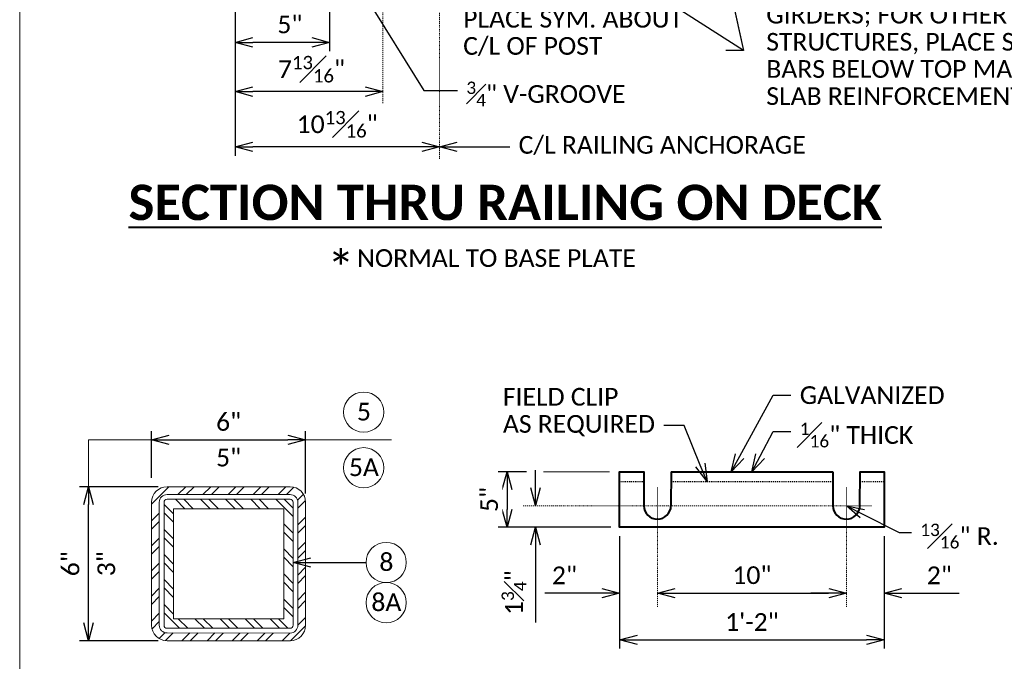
# Model space of a CAD drawing. Extents: x -497 to 946, y 46 to 361.
# Tile 3 of 20: x -65 to 39, y 157 to 225. Entities that reach past the tile are written whole.
import ezdxf
from ezdxf import colors
from ezdxf.entities.mleader import LeaderData, LeaderLine
from ezdxf.enums import TextEntityAlignment as Align
from ezdxf.math import Vec2, Vec3

# ---------------------------------------------------------------- set-up
doc = ezdxf.new("R2010")
doc.units = 0
doc.header["$MEASUREMENT"] = 0
doc.linetypes.add('Wisdot2', pattern=[0.125, 0.0625, -0.0625])
doc.linetypes.add('Wisdot4', pattern=[0.28125, 0.125, -0.0625, 0.03125, -0.0625])
for name, color, linetype, lineweight in [('B_ANNO_DIM', 7, 'Continuous', 18), ('B_ANNO_SYMB', 7, 'Continuous', 18), ('B_ANNO_TEXT', 7, 'Continuous', 18), ('B_ANNO_TEXT_TITLE', 7, 'Continuous', 40), ('B_CNTR', 1, 'Wisdot4', 18), ('B_DETAIL_HIDDEN', 7, 'Wisdot2', 25), ('B_DETAIL_OBJ', 7, 'Continuous', 40), ('B_STEEL', 92, 'Continuous', 18)]:
    doc.layers.add(name, color=color, linetype=linetype, lineweight=lineweight)
doc.layers.add('B_ANNO_NOPLOT', color=47, linetype='Continuous', lineweight=18, plot=False)
doc.styles.add('Annotative', font='calibri.ttf', dxfattribs={"height": 0.0625})
doc.styles.get("Standard").update_dxf_attribs({"font": 'calibri.ttf'})
doc.styles.add('Title', font='calibrib.ttf', dxfattribs={"height": 0.125})
doc.dimstyles.new('Annotative', dxfattribs={"dimscale": 0, "dimtxt": 0.0625, "dimasz": 0.0625, "dimexe": 0.03125, "dimexo": 0.03125, "dimgap": 0.03125, "dimtad": 1, "dimdec": 3, "dimzin": 3, "dimdsep": 46, "dimlunit": 4, "dimtxsty": 'Standard', "dimblk": 'OPEN30', "dimcen": 0.03125, "dimaunit": 1, "dimadec": 0, "dimazin": 3, "dimtfac": 0.75, "dimtdec": 3, "dimtofl": 0, "dimtmove": 0, "dimatfit": 3, "dimldrblk": 'OPEN30', "dimfxl": 1, "dimtfill": 1, "dimfrac": 1, "dimtolj": 1, "dimtzin": 0, "dimarcsym": 0})

# ---------------------------------------------------------------- blocks, each defined once
blk = doc.blocks.new('_Open30')
at = {"color": 0, "linetype": 'ByBlock', "lineweight": -2}
for p, q in [((-1, 0.268), (0, 0)), ((0, 0), (-1, -0.268)), ((0, 0), (-1, 0))]:
    blk.add_line(p, q, dxfattribs=at)
blk = doc.blocks.new('*D121')
at = {"layer": 'B_ANNO_DIM', "color": 0, "lineweight": -2, "transparency": 16777216}
for p, q in [((63.49, 124.46), (63.49, 112.55)), ((91.49, 124.46), (91.49, 112.55)), ((65.36, 113.49), (89.61, 113.49))]:
    blk.add_line(p, q, dxfattribs=at)
at = {"layer": 'Defpoints', "color": 0, "transparency": 16777216}
for p in [(63.49, 125.4), (91.49, 125.4), (91.49, 113.49)]:
    blk.add_point(p, dxfattribs=at)
at = {"layer": 'B_ANNO_DIM', "color": 0, "lineweight": -2, "transparency": 16777216, "xscale": 1.875, "yscale": 1.875, "zscale": 1.875, "rotation": 180}
blk.add_blockref('_Open30', (63.49, 113.49), dxfattribs=at)
at = {"layer": 'B_ANNO_DIM', "color": 0, "lineweight": -2, "transparency": 16777216, "xscale": 1.875, "yscale": 1.875, "zscale": 1.875}
blk.add_blockref('_Open30', (91.49, 113.49), dxfattribs=at)
at = {"layer": 'B_ANNO_DIM', "color": 0, "transparency": 16777216, "insert": (77.49, 115.37), "char_height": 1.875, "attachment_point": 5, "bg_fill": 3, "box_fill_scale": 1.25, "bg_fill_color": 256, "bg_fill_true_color": 13158600, "bg_fill_transparency": 0}
blk.add_mtext('\\A1;1\'-2"', dxfattribs=at)
blk = doc.blocks.new('*D122')
at = {"layer": 'B_ANNO_DIM', "color": 0, "lineweight": -2, "transparency": 16777216}
blk.add_line((69.36, 118.42), (85.61, 118.42), dxfattribs=at)
at = {"layer": 'Defpoints', "color": 0, "transparency": 16777216}
for p in [(67.49, 118.42), (87.49, 118.42), (87.49, 118.42)]:
    blk.add_point(p, dxfattribs=at)
at = {"layer": 'B_ANNO_DIM', "color": 0, "lineweight": -2, "transparency": 16777216, "xscale": 1.875, "yscale": 1.875, "zscale": 1.875, "rotation": 180}
blk.add_blockref('_Open30', (67.49, 118.42), dxfattribs=at)
at = {"layer": 'B_ANNO_DIM', "color": 0, "lineweight": -2, "transparency": 16777216, "xscale": 1.875, "yscale": 1.875, "zscale": 1.875}
blk.add_blockref('_Open30', (87.49, 118.42), dxfattribs=at)
at = {"layer": 'B_ANNO_DIM', "color": 0, "transparency": 16777216, "insert": (77.49, 120.32), "char_height": 1.875, "attachment_point": 5, "bg_fill": 3, "box_fill_scale": 1.25, "bg_fill_color": 256, "bg_fill_true_color": 13158600, "bg_fill_transparency": 0}
blk.add_mtext('\\A1;10"', dxfattribs=at)
blk = doc.blocks.new('*D123')
at = {"layer": 'B_ANNO_DIM', "color": 0, "lineweight": -2, "transparency": 16777216}
for p, q in [((85.61, 118.42), (83.74, 118.42)), ((93.36, 118.42), (99.41, 118.42))]:
    blk.add_line(p, q, dxfattribs=at)
at = {"layer": 'Defpoints', "color": 0, "transparency": 16777216}
for p in [(87.49, 118.42), (91.49, 118.42), (91.49, 118.42)]:
    blk.add_point(p, dxfattribs=at)
at = {"layer": 'B_ANNO_DIM', "color": 0, "lineweight": -2, "transparency": 16777216, "xscale": 1.875, "yscale": 1.875, "zscale": 1.875}
blk.add_blockref('_Open30', (87.49, 118.42), dxfattribs=at)
at = {"layer": 'B_ANNO_DIM', "color": 0, "lineweight": -2, "transparency": 16777216, "xscale": 1.875, "yscale": 1.875, "zscale": 1.875, "rotation": 180}
blk.add_blockref('_Open30', (91.49, 118.42), dxfattribs=at)
at = {"layer": 'B_ANNO_DIM', "color": 0, "transparency": 16777216, "insert": (97.32, 120.31), "char_height": 1.875, "attachment_point": 5, "bg_fill": 3, "box_fill_scale": 1.25, "bg_fill_color": 256, "bg_fill_true_color": 13158600, "bg_fill_transparency": 0}
blk.add_mtext('\\A1;2"', dxfattribs=at)
blk = doc.blocks.new('*D124')
at = {"layer": 'B_ANNO_DIM', "color": 0, "lineweight": -2, "transparency": 16777216}
for p, q in [((61.61, 118.42), (55.57, 118.42)), ((69.36, 118.42), (71.24, 118.42))]:
    blk.add_line(p, q, dxfattribs=at)
at = {"layer": 'Defpoints', "color": 0, "transparency": 16777216}
for p in [(63.49, 118.42), (63.49, 118.42), (67.49, 118.42)]:
    blk.add_point(p, dxfattribs=at)
at = {"layer": 'B_ANNO_DIM', "color": 0, "lineweight": -2, "transparency": 16777216, "xscale": 1.875, "yscale": 1.875, "zscale": 1.875}
blk.add_blockref('_Open30', (63.49, 118.42), dxfattribs=at)
at = {"layer": 'B_ANNO_DIM', "color": 0, "lineweight": -2, "transparency": 16777216, "xscale": 1.875, "yscale": 1.875, "zscale": 1.875, "rotation": 180}
blk.add_blockref('_Open30', (67.49, 118.42), dxfattribs=at)
at = {"layer": 'B_ANNO_DIM', "color": 0, "transparency": 16777216, "insert": (57.65, 120.31), "char_height": 1.875, "attachment_point": 5, "bg_fill": 3, "box_fill_scale": 1.25, "bg_fill_color": 256, "bg_fill_true_color": 13158600, "bg_fill_transparency": 0}
blk.add_mtext('\\A1;2"', dxfattribs=at)
blk = doc.blocks.new('*D125')
at = {"layer": 'B_ANNO_DIM', "color": 0, "lineweight": -2, "transparency": 16777216}
for p, q in [((53.64, 131.28), (50.63, 131.28)), ((51.57, 129.4), (51.57, 127.28)), ((62.55, 125.4), (50.63, 125.4))]:
    blk.add_line(p, q, dxfattribs=at)
at = {"layer": 'Defpoints', "color": 0, "transparency": 16777216}
for p in [(54.58, 131.28), (51.57, 125.4), (63.49, 125.4)]:
    blk.add_point(p, dxfattribs=at)
at = {"layer": 'B_ANNO_DIM', "color": 0, "lineweight": -2, "transparency": 16777216, "xscale": 1.875, "yscale": 1.875, "zscale": 1.875}
for p, rotation in [((51.57, 131.28), 90), ((51.57, 125.4), 270)]:
    blk.add_blockref('_Open30', p, dxfattribs=dict(at, rotation=rotation))
at = {"layer": 'B_ANNO_DIM', "color": 0, "transparency": 16777216, "insert": (49.68, 128.34), "char_height": 1.875, "attachment_point": 5, "rotation": 90, "bg_fill": 3, "box_fill_scale": 1.25, "bg_fill_color": 256, "bg_fill_true_color": 13158600, "bg_fill_transparency": 0}
blk.add_mtext('\\A1;5"', dxfattribs=at)
blk = doc.blocks.new('*D169')
at = {"layer": 'B_ANNO_DIM', "color": 0, "lineweight": -2, "transparency": 16777216}
for p, q in [((54.58, 129.56), (54.58, 131.44)), ((54.58, 123.53), (54.58, 115.3))]:
    blk.add_line(p, q, dxfattribs=at)
at = {"layer": 'Defpoints', "color": 0, "transparency": 16777216}
for p in [(54.58, 127.69), (54.58, 125.4), (54.58, 125.4)]:
    blk.add_point(p, dxfattribs=at)
at = {"layer": 'B_ANNO_DIM', "color": 0, "lineweight": -2, "transparency": 16777216, "xscale": 1.875, "yscale": 1.875, "zscale": 1.875}
for p, rotation in [((54.58, 127.69), 270), ((54.58, 125.4), 90)]:
    blk.add_blockref('_Open30', p, dxfattribs=dict(at, rotation=rotation))
at = {"layer": 'B_ANNO_DIM', "color": 0, "transparency": 16777216, "insert": (52.31, 118.48), "char_height": 1.875, "attachment_point": 5, "rotation": 90, "bg_fill": 3, "box_fill_scale": 1.25, "bg_fill_color": 256, "bg_fill_true_color": 13158600, "bg_fill_transparency": 0}
blk.add_mtext('\\A1;1{\\H0.7x;\\S3#4;}"', dxfattribs=at)
blk = doc.blocks.new('*D126')
at = {"layer": 'B_ANNO_DIM', "color": 0, "lineweight": -2, "transparency": 16777216}
for p, q in [((13.95, 130.63), (13.95, 135.59)), ((30.26, 128.98), (30.26, 135.59)), ((15.83, 134.66), (28.38, 134.66))]:
    blk.add_line(p, q, dxfattribs=at)
at = {"layer": 'Defpoints', "color": 0, "transparency": 16777216}
for p in [(30.26, 134.66), (13.95, 129.69), (30.26, 128.05)]:
    blk.add_point(p, dxfattribs=at)
at = {"layer": 'B_ANNO_DIM', "color": 0, "lineweight": -2, "transparency": 16777216, "xscale": 1.875, "yscale": 1.875, "zscale": 1.875, "rotation": 180}
blk.add_blockref('_Open30', (13.95, 134.66), dxfattribs=at)
at = {"layer": 'B_ANNO_DIM', "color": 0, "lineweight": -2, "transparency": 16777216, "xscale": 1.875, "yscale": 1.875, "zscale": 1.875}
blk.add_blockref('_Open30', (30.26, 134.66), dxfattribs=at)
at = {"layer": 'B_ANNO_DIM', "color": 0, "transparency": 16777216, "char_height": 1.875, "attachment_point": 5, "bg_fill": 3, "box_fill_scale": 1.25, "bg_fill_color": 256, "bg_fill_true_color": 13158600, "bg_fill_transparency": 0}
for s, insert in [('\\A1;6"', (22.11, 136.55)), ('\\A1;5"', (22.11, 132.77))]:
    blk.add_mtext(s, dxfattribs=dict(at, insert=insert))
blk = doc.blocks.new('*D127')
at = {"layer": 'B_ANNO_DIM', "color": 0, "lineweight": -2, "transparency": 16777216}
for p, q in [((14.66, 129.69), (6.34, 129.69)), ((7.28, 115.26), (7.28, 127.81)), ((14.66, 113.39), (6.34, 113.39))]:
    blk.add_line(p, q, dxfattribs=at)
at = {"layer": 'Defpoints', "color": 0, "transparency": 16777216}
for p in [(7.28, 129.69), (15.6, 129.69), (15.6, 113.39)]:
    blk.add_point(p, dxfattribs=at)
at = {"layer": 'B_ANNO_DIM', "color": 0, "lineweight": -2, "transparency": 16777216, "xscale": 1.875, "yscale": 1.875, "zscale": 1.875}
for p, rotation in [((7.28, 129.69), 90), ((7.28, 113.39), 270)]:
    blk.add_blockref('_Open30', p, dxfattribs=dict(at, rotation=rotation))
at = {"layer": 'B_ANNO_DIM', "color": 0, "transparency": 16777216, "char_height": 1.875, "attachment_point": 5, "rotation": 90, "bg_fill": 3, "box_fill_scale": 1.25, "bg_fill_color": 256, "bg_fill_true_color": 13158600, "bg_fill_transparency": 0}
for s, insert in [('\\A1;6"', (5.38, 121.54)), ('\\A1;3"', (9.17, 121.54))]:
    blk.add_mtext(s, dxfattribs=dict(at, insert=insert))
blk = doc.blocks.new('*D94')
at = {"layer": 'B_ANNO_DIM', "color": 0, "lineweight": -2, "transparency": 16777216}
for p, q in [((22.79, 181.86), (22.79, 164.75)), ((42.54, 165.69), (24.67, 165.69))]:
    blk.add_line(p, q, dxfattribs=at)
at = {"layer": 'Defpoints', "color": 0, "transparency": 16777216}
for p in [(22.79, 182.8), (22.79, 165.69), (44.42, 165.69)]:
    blk.add_point(p, dxfattribs=at)
at = {"layer": 'B_ANNO_DIM', "color": 0, "lineweight": -2, "transparency": 16777216, "xscale": 1.875, "yscale": 1.875, "zscale": 1.875, "rotation": 180}
blk.add_blockref('_Open30', (22.79, 165.69), dxfattribs=at)
at = {"layer": 'B_ANNO_DIM', "color": 0, "lineweight": -2, "transparency": 16777216, "xscale": 1.875, "yscale": 1.875, "zscale": 1.875}
blk.add_blockref('_Open30', (44.42, 165.69), dxfattribs=at)
at = {"layer": 'B_ANNO_DIM', "color": 0, "transparency": 16777216, "insert": (33.6, 168.08), "char_height": 1.875, "attachment_point": 5, "bg_fill": 3, "box_fill_scale": 1.25, "bg_fill_color": 256, "bg_fill_true_color": 13158600, "bg_fill_transparency": 0}
blk.add_mtext('\\A1;10{\\H0.75x;\\S13#16;}"', dxfattribs=at)
blk = doc.blocks.new('*D95')
at = {"layer": 'B_ANNO_DIM', "color": 0, "lineweight": -2, "transparency": 16777216}
blk.add_line((36.56, 171.53), (24.67, 171.53), dxfattribs=at)
at = {"layer": 'Defpoints', "color": 0, "transparency": 16777216}
for p in [(22.79, 171.53), (22.79, 171.53), (38.43, 171.53)]:
    blk.add_point(p, dxfattribs=at)
at = {"layer": 'B_ANNO_DIM', "color": 0, "lineweight": -2, "transparency": 16777216, "xscale": 1.875, "yscale": 1.875, "zscale": 1.875, "rotation": 180}
blk.add_blockref('_Open30', (22.79, 171.53), dxfattribs=at)
at = {"layer": 'B_ANNO_DIM', "color": 0, "lineweight": -2, "transparency": 16777216, "xscale": 1.875, "yscale": 1.875, "zscale": 1.875}
blk.add_blockref('_Open30', (38.43, 171.53), dxfattribs=at)
at = {"layer": 'B_ANNO_DIM', "color": 0, "transparency": 16777216, "insert": (30.88, 173.91), "char_height": 1.875, "attachment_point": 5, "bg_fill": 3, "box_fill_scale": 1.25, "bg_fill_color": 256, "bg_fill_true_color": 13158600, "bg_fill_transparency": 0}
blk.add_mtext('\\A1;7{\\H0.75x;\\S13#16;}"', dxfattribs=at)
blk = doc.blocks.new('*D96')
at = {"layer": 'B_ANNO_DIM', "color": 0, "lineweight": -2, "transparency": 16777216}
for p, q in [((32.79, 187.11), (32.79, 175.81)), ((22.79, 177.68), (22.79, 177.68)), ((30.92, 176.75), (24.67, 176.75))]:
    blk.add_line(p, q, dxfattribs=at)
at = {"layer": 'Defpoints', "color": 0, "transparency": 16777216}
for p in [(32.79, 188.05), (22.79, 176.75), (22.79, 176.75)]:
    blk.add_point(p, dxfattribs=at)
at = {"layer": 'B_ANNO_DIM', "color": 0, "lineweight": -2, "transparency": 16777216, "xscale": 1.875, "yscale": 1.875, "zscale": 1.875, "rotation": 180}
blk.add_blockref('_Open30', (22.79, 176.75), dxfattribs=at)
at = {"layer": 'B_ANNO_DIM', "color": 0, "lineweight": -2, "transparency": 16777216, "xscale": 1.875, "yscale": 1.875, "zscale": 1.875}
blk.add_blockref('_Open30', (32.79, 176.75), dxfattribs=at)
at = {"layer": 'B_ANNO_DIM', "color": 0, "transparency": 16777216, "insert": (28.59, 178.64), "char_height": 1.875, "attachment_point": 5, "bg_fill": 3, "box_fill_scale": 1.25, "bg_fill_color": 256, "bg_fill_true_color": 13158600, "bg_fill_transparency": 0}
blk.add_mtext('\\A1;5"', dxfattribs=at)
blk = doc.blocks.new('_None')
blk = doc.blocks.new('Nnumber in circle')
at = {"layer": 'B_ANNO_SYMB'}
blk.add_circle((0, 0), 2.13, dxfattribs=at)
at = {"layer": 'B_ANNO_TEXT', "style": 'Annotative'}
blk.add_attdef('#', text='', height=1.88, dxfattribs=at).set_placement((0.02, -0.89, -0.84), align=Align.CENTER)
blk = doc.blocks.new('*U33')
at = {"layer": 'B_ANNO_NOPLOT', "flags": 128}
blk.add_lwpolyline([(0, 356.52), (0, 671.52), (404.91, 671.52), (404.91, 655.09), (472.5, 655.09), (472.5, 407.14), (395.71, 407.14), (395.71, 356.52)], close=True, dxfattribs=at)
at = {"layer": 'B_ANNO_TEXT', "style": 'Annotative'}
for tag, p in [('PAINT#', (394.39, 410.57)), ('PAINTNAME', (404.98, 410.58))]:
    blk.add_attdef(tag, p, '', height=1.88, dxfattribs=at)
blk = doc.blocks.new('*U189')
at = {"layer": 'B_ANNO_NOPLOT', "flags": 128}
blk.add_lwpolyline([(0, 0), (0, 315), (404.9096, 315), (404.9096, 298.569), (472.5, 298.569), (472.5, 50.6245), (395.7134, 50.6245), (395.7134, 0)], close=True, dxfattribs=at)
at = {"layer": 'B_ANNO_TEXT', "style": 'Annotative'}
blk.add_attdef('SHT#3', (165.4662, 92.8578), '', height=1.875, dxfattribs=at)
blk = doc.blocks.new('INS_RAILNY4_BASE')
at = {"layer": 'B_STEEL'}
h = blk.add_hatch(dxfattribs=at)
h.set_pattern_fill('ANSI32', color=256, scale=5)
h.set_pattern_definition([(45, (39.717, -73.6596), (-1.325825, 1.325825), []), (45, (40.601, -73.6596), (-1.325825, 1.325825), [])])
h.paths.add_polyline_path([(28.61484, 129.68942), (15.59781, 129.68977), (15.59747, 129.68942, 0.414213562), (13.95425, 128.0462), (13.95425, 115.02886, 0.414282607), (15.59782, 113.3856), (28.61819, 113.3884, 0.414150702), (30.25806, 115.02863), (30.25806, 128.0462, 0.414213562)])
h.paths.add_polyline_path([(15.59725, 114.20721), (28.61803, 114.20379, 0.414213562), (29.43645, 115.02882), (29.43645, 128.0462, 0.414213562), (28.61484, 128.86781), (15.59781, 128.86785), (15.59747, 128.86781, 0.416847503), (14.77589, 128.03882), (14.77589, 115.02144, 0.411507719)], flags=16)
h.paths.add_polyline_path([(28.93645, 115.02882), (28.93645, 128.0462, 0.414213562), (28.61484, 128.3678), (15.59747, 128.3678, 0.414213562), (15.27586, 128.0462), (15.27586, 115.02882, 0.414213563), (15.59747, 114.70722), (28.61484, 114.70722, 0.414213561)], flags=0)
h.paths.add_polyline_path([(27.93685, 127.3682), (27.93685, 115.70682), (16.27546, 115.70682), (16.27546, 127.3682)], flags=0)
h = blk.add_hatch(dxfattribs=at)
h.set_pattern_fill('ANSI32', color=256, scale=5, angle=90)
h.set_pattern_definition([(135, (39.717, -73.6596), (-1.325825, -1.325825), []), (135, (39.717, -72.7758), (-1.325825, -1.325825), [])])
h.paths.add_polyline_path([(28.93645, 128.0462, 0.414213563), (28.61484, 128.3678), (15.59747, 128.3678, 0.414213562), (15.27586, 128.0462), (15.27586, 115.02882, 0.414213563), (15.59747, 114.70722), (28.61484, 114.70722, 0.414213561), (28.93645, 115.02882)])
h.paths.add_polyline_path([(27.93685, 127.3682), (27.93685, 115.70682), (16.27546, 115.70682), (16.27546, 127.3682)], flags=16)
at = {"layer": 'B_ANNO_DIM', "flags": 128}
blk.add_lwpolyline([(7.2764, 129.68942), (7.2764, 134.65596), (13.95425, 134.65596)], dxfattribs=at)
at = {"layer": 'B_ANNO_NOPLOT', "flags": 128}
blk.add_lwpolyline([(0, 0), (0, 315), (404.90958, 315), (404.90958, 298.56895), (472.5, 298.56895), (472.5, 50.62451), (395.71344, 50.62451), (395.71344, 0)], close=True, dxfattribs=at)
at = {"layer": 'B_CNTR'}
for p, q in [((44.41647, 229.99052), (44.41647, 164.42311)), ((38.43204, 195.52187), (38.43204, 170.29028)), ((67.48819, 129.63016), (67.48819, 116.88403)), ((87.48819, 129.63016), (87.48819, 116.88403)), ((53.26852, 127.68766), (90.17917, 127.68766))]:
    blk.add_line(p, q, dxfattribs=at)
at = {"layer": 'B_DETAIL_HIDDEN', "ltscale": 0.5}
for p, q in [((63.48819, 130.2522), (66.04527, 130.2522)), ((68.93111, 130.2522), (86.04527, 130.2522)), ((88.93111, 130.2522), (91.48819, 130.2522))]:
    blk.add_line(p, q, dxfattribs=at)
at = {"layer": 'B_DETAIL_OBJ'}
for p, q in [((68.93111, 131.27545), (68.92112, 127.68766)), ((68.93111, 131.27545), (86.04527, 131.27545)), ((86.04527, 131.27545), (86.05526, 127.68766))]:
    blk.add_line(p, q, dxfattribs=at)
at = {"layer": 'B_DETAIL_OBJ', "flags": 128}
blk.add_lwpolyline([(88.92112, 127.68766), (88.93111, 131.27545), (91.48819, 131.27545), (91.48819, 125.40025), (63.48819, 125.40025), (63.48819, 131.27545), (66.04527, 131.27545), (66.05526, 127.68766)], dxfattribs=at)
at = {"layer": 'B_DETAIL_OBJ'}
for centre in [(67.48819, 127.68766), (87.48819, 127.68766)]:
    blk.add_arc(centre, 1.43293, 180, 0, dxfattribs=at)
at = {"layer": 'B_STEEL', "flags": 128}
for points in [[(28.61803, 113.3884), (15.59747, 113.3856), (15.59747, 113.3856, -0.414213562), (13.95425, 115.02882), (13.95397, 115.01919), (13.95397, 128.03941), (13.95425, 128.0462, -0.414213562), (15.59747, 129.68942), (15.59781, 129.68977), (28.61803, 129.68977), (28.61484, 129.68942, -0.414213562), (30.25806, 128.0462), (30.25806, 128.0462), (30.25806, 115.02882), (30.25806, 115.02882, -0.414213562), (28.61803, 113.3884)], [(28.61803, 114.20379), (15.59747, 114.20721), (15.59747, 114.20721, -0.414213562), (14.77586, 115.02882), (14.77589, 115.01919), (14.77589, 128.03941), (14.77586, 128.0462, -0.414213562), (15.59747, 128.86781), (15.59781, 128.86785), (28.61803, 128.86785), (28.61484, 128.86781, -0.414213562), (29.43645, 128.0462), (29.43645, 128.0462), (29.43645, 115.02882), (29.43645, 115.02882, -0.414213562), (28.61803, 114.20379)], [(15.27586, 128.0462), (15.27586, 115.02882, 0.414213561), (15.59747, 114.70722), (28.61493, 114.70722), (28.61493, 114.70722, 0.413935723), (28.93645, 115.0286), (28.93645, 115.0286), (28.93645, 128.0462, 0.414211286), (28.61485, 128.3678), (15.59747, 128.3678, 0.414215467), (15.27586, 128.0462)]]:
    blk.add_lwpolyline(points, format="xyb", dxfattribs=at)
blk.add_lwpolyline([(16.27546, 127.3682), (16.27546, 115.70682), (27.93685, 115.70682), (27.93685, 127.3682), (16.27546, 127.3682)], dxfattribs=at)
for p, values in [((36.40487, 137.59556), {'#': '5'}), ((36.40487, 131.7068), {'#': '5A'}), ((38.78315, 121.67221), {'#': '8'}), ((38.78315, 117.41866), {'#': '8A'})]:
    blk.add_blockref('Nnumber in circle', p).add_auto_attribs(values)
at = {"layer": 'B_ANNO_DIM', "style": 'Annotative'}
for tag, p in [('SHT#1', (80.44055, 92.85474)), ('SHT#2', (19.34454, 52.20393))]:
    blk.add_attdef(tag, p, '', height=1.875, dxfattribs=at)
at = {"layer": 'B_ANNO_TEXT', "width": 32.4856774, "attachment_point": 1, "style": 'Annotative'}
for s, insert, char_height, line_spacing_factor in [('\\pxql;*', (32.53524, 154.56925), 3.75, 0.46), ('\\pxql;NORMAL TO BASE PLATE', (35.70098, 154.84657), 1.875, 0.92)]:
    blk.add_mtext(s, dxfattribs=dict(at, insert=insert, char_height=char_height, line_spacing_factor=line_spacing_factor))
at = {"layer": 'B_ANNO_TEXT', "style": 'Annotative'}
for tag, p in [('BAR5', (196.47341, 241.43208)), ('ANGLE', (24.21533, 220.7279)), ('BAR4', (251.66592, 195.49582)), ('BAR1', (81.54814, 191.58835)), ('BAR2', (49.87488, 181.6676)), ('BAR3', (106.91781, 175.41599))]:
    blk.add_attdef(tag, p, '', height=1.875, dxfattribs=at)
at = {"layer": 'B_ANNO_TEXT_TITLE', "insert": (9.44984, 161.67875), "char_height": 3.75, "width": 83.8414474, "attachment_point": 1, "style": 'Title'}
blk.add_mtext('\\pxqc;{\\LSECTION THRU RAILING ON DECK}', dxfattribs=at)
at = {"layer": 'B_ANNO_DIM'}
ml = blk.add_multileader_mtext('Standard', dxfattribs=at)
ml.set_content('\\A1;2 {\\H0.7x;\\S1/2;}" FOR SLABS ON\\PGIRDERS; FOR OTHER\\PSTRUCTURES, PLACE S6  \\PBARS BELOW TOP MAT\\PSLAB REINFORCEMENT', color=256)
ml.set_leader_properties()
ml.set_arrow_properties(name='NONE')
ml.build(insert=Vec2(0, 0))
ml.multileader.update_dxf_attribs({"text_right_attachment_type": 3, "dogleg_length": 0.0625, "arrow_head_size": 1.875, "scale": 30})
ctx = ml.context
ctx.base_point, ctx.scale, ctx.char_height, ctx.arrow_head_size, ctx.landing_gap_size, ctx.plane_origin = Vec3(78.07337, 183.19626), 30, 1.875, 1.875, 0.9375, Vec3(61.18212, 206.96978)
ctx.right_attachment = 3
notes = []
notes.append((ctx, [(0, (1, 1, 0), (76.19837, 183.19626), (1, 0), 1.875, [(0, [(63.10528, 206.31864), (76.19837, 206.31864), (76.19837, 183.19626)], 0, [])])]))
ctx.mtext.insert, ctx.mtext.line_spacing_factor, ctx.mtext.flow_direction = Vec3(79.01087, 184.14746), 0.92, 5
ml = blk.add_multileader_mtext('Standard', dxfattribs=at)
ml.set_content('\\A1;GALVANIZED', color=256)
ml.set_leader_properties()
ml.set_arrow_properties(name='OPEN30')
ml.build(insert=Vec2(0, 0))
ml.multileader.update_dxf_attribs({"text_right_attachment_type": 3, "dogleg_length": 0.0625, "arrow_head_size": 1.875, "scale": 30})
ctx = ml.context
ctx.base_point, ctx.scale, ctx.char_height, ctx.arrow_head_size, ctx.landing_gap_size, ctx.plane_origin = Vec3(81.61575, 139.38113), 30, 1.875, 1.875, 0.9375, Vec3(74.26723, 134.74076)
ctx.right_attachment = 3
notes.append((ctx, [(0, (1, 1, 0), (79.74075, 139.38113), (1, 0), 1.875, [(0, [(75.30093, 131.27545), (79.74075, 139.38113), (79.74075, 139.38113)], 0, [])])]))
ctx.mtext.insert, ctx.mtext.line_spacing_factor, ctx.mtext.flow_direction = Vec3(82.55325, 140.33161), 0.92, 5
ml = blk.add_multileader_mtext('Standard', dxfattribs=at)
ml.set_content('\\A1;{\\H0.7x;\\S1#16;}" THICK', color=256)
ml.set_leader_properties()
ml.set_arrow_properties(name='OPEN30')
ml.build(insert=Vec2(0, 0))
ml.multileader.update_dxf_attribs({"text_right_attachment_type": 3, "dogleg_length": 0.0625, "arrow_head_size": 1.875, "scale": 30})
ctx = ml.context
ctx.base_point, ctx.scale, ctx.char_height, ctx.arrow_head_size, ctx.landing_gap_size, ctx.plane_origin = Vec3(81.61575, 135.53681), 30, 1.875, 1.875, 0.9375, Vec3(74.26723, 130.89643)
ctx.right_attachment = 3
notes.append((ctx, [(0, (1, 1, 0), (79.74075, 135.53681), (1, 0), 1.875, [(0, [(77.48412, 131.27545), (79.74075, 135.53681), (79.74075, 135.53681)], 0, [])])]))
ctx.mtext.insert, ctx.mtext.line_spacing_factor, ctx.mtext.flow_direction = Vec3(82.55325, 136.48584), 0.92, 5
ml = blk.add_multileader_mtext('Standard', dxfattribs=at)
ml.set_content('', color=256)
ml.set_leader_properties()
ml.set_arrow_properties(name='OPEN30')
ml.build(insert=Vec2(0, 0))
ml.multileader.update_dxf_attribs({"text_right_attachment_type": 3, "dogleg_length": 0.0625, "arrow_head_size": 1.875, "scale": 30})
ctx = ml.context
ctx.base_point, ctx.scale, ctx.char_height, ctx.arrow_head_size, ctx.landing_gap_size, ctx.plane_origin = Vec3(36.65637, 121.67221), 30, 1.875, 1.875, 0.9375, Vec3(30.25806, 121.67221)
ctx.right_attachment = 3
notes.append((ctx, [(0, (1, 1, 0), (35.12623, 121.67221), (1, 0), 1.53014, [(0, [(28.93645, 121.67221), (35.12623, 121.67221), (35.12623, 121.67221)], 0, [])])]))
ctx.mtext.insert, ctx.mtext.line_spacing_factor, ctx.mtext.flow_direction = Vec3(37.59387, 122.60971), 0.92, 5
for ctx, leaders in notes:
    for number, flags, end, landing, length, lines in leaders:
        leader = LeaderData()
        leader.index, (leader.has_last_leader_line, leader.has_dogleg_vector, leader.attachment_direction) = number, flags
        leader.last_leader_point, leader.dogleg_vector, leader.dogleg_length = Vec3(end), Vec3(landing), length
        for number, points, colour, breaks in lines:
            line = LeaderLine()
            line.index, line.vertices, line.color, line.breaks = number, Vec3.list(points), colors.encode_raw_color(colour), breaks
            leader.lines.append(line)
        ctx.leaders.append(leader)
for base, p1, p2, override, picture, middle in [((22.79147, 165.69232), (44.41647, 165.69232), (22.79147, 182.79618), {"dimdec": 4, "dimlfac": 0.5}, '*D94', (33.60397, 168.08384)), ((91.48819, 113.48974), (63.48819, 125.40025), (91.48819, 125.40025), {"dimlfac": 0.5}, '*D121', (77.48819, 115.37412))]:
    dim = blk.add_linear_dim(base=base, p1=p1, p2=p2, dimstyle='Annotative', override=override, dxfattribs=at)
    dim.commit()
    dim.dimension.update_dxf_attribs({"geometry": picture, "text_midpoint": middle})
dim = blk.add_linear_dim(base=(30.25806, 134.65596), p1=(13.95425, 129.68942), p2=(30.25806, 128.0462), text='6"\\X5"', dimstyle='Annotative', dxfattribs=at)
dim.commit()
dim.dimension.update_dxf_attribs({"geometry": '*D126', "text_midpoint": (22.10616, 134.65596)})
blk.add_line((30.25806, 134.65596), (39.36368, 134.65596), dxfattribs=at)
for base, p1, p2, picture, middle in [((22.79147, 176.7463), (32.79147, 188.04618), (22.79147, 176.74609), '*D96', (28.59131, 176.7463)), ((22.79147, 171.52844), (38.43204, 171.52844), (22.79147, 171.52844), '*D95', (30.87538, 171.52844))]:
    dim = blk.add_linear_dim(base=base, p1=p1, p2=p2, dimstyle='Annotative', override={"dimdec": 4, "dimlfac": 0.5}, dxfattribs=at)
    dim.commit()
    dim.dimension.update_dxf_attribs({"geometry": picture, "text_midpoint": middle, "dimtype": 128})
for base, p1, p2, text, picture, middle in [((51.56684, 125.40025), (54.57989, 131.27545), (63.48819, 125.40025), '5"', '*D125', (49.67814, 128.33785)), ((7.2764, 129.68942), (15.59747, 113.3856), (15.59747, 129.68942), '6"\\X3"', '*D127', (7.2764, 121.53751))]:
    dim = blk.add_linear_dim(base=base, p1=p1, p2=p2, angle=90, text=text, dimstyle='Annotative', dxfattribs=at)
    dim.commit()
    dim.dimension.update_dxf_attribs({"geometry": picture, "text_midpoint": middle})
dim = blk.add_linear_dim(base=(87.48819, 118.42122), p1=(67.48819, 118.42122), p2=(87.48819, 118.42122), dimstyle='Annotative', override={"dimlfac": 0.5}, dxfattribs=at)
dim.commit()
dim.dimension.update_dxf_attribs({"geometry": '*D122', "text_midpoint": (77.48819, 120.3193)})
ml = blk.add_multileader_mtext('Standard', dxfattribs=at)
ml.set_content('\\A1;C/L RAILING ANCHORAGE', color=256)
ml.set_leader_properties()
ml.set_arrow_properties(name='OPEN30')
ml.build(insert=Vec2(0, 0))
ml.multileader.update_dxf_attribs({"text_right_attachment_type": 3, "dogleg_length": 0.0625, "arrow_head_size": 1.875, "scale": 30})
ctx = ml.context
ctx.base_point, ctx.scale, ctx.char_height, ctx.arrow_head_size, ctx.landing_gap_size, ctx.plane_origin = Vec3(51.86345, 165.69232), 30, 1.875, 1.875, 0.9375, Vec3(30.06876, 151.46412)
ctx.right_attachment = 3
notes = []
notes.append((ctx, [(0, (1, 1, 0), (49.98845, 165.69232), (1, 0), 1.875, [(0, [(44.41647, 165.69232), (49.98845, 165.69232), (49.98845, 165.69232)], 0, [])])]))
ctx.mtext.insert, ctx.mtext.line_spacing_factor, ctx.mtext.flow_direction = Vec3(52.80095, 166.83246), 0.92, 5
for ctx, leaders in notes:
    for number, flags, end, landing, length, lines in leaders:
        leader = LeaderData()
        leader.index, (leader.has_last_leader_line, leader.has_dogleg_vector, leader.attachment_direction) = number, flags
        leader.last_leader_point, leader.dogleg_vector, leader.dogleg_length = Vec3(end), Vec3(landing), length
        for number, points, colour, breaks in lines:
            line = LeaderLine()
            line.index, line.vertices, line.color, line.breaks = number, Vec3.list(points), colors.encode_raw_color(colour), breaks
            leader.lines.append(line)
        ctx.leaders.append(leader)
dim = blk.add_linear_dim(base=(63.48819, 118.42122), p1=(67.48819, 118.42122), p2=(63.48819, 118.42122), angle=180, dimstyle='Annotative', override={"dimlfac": 0.5}, dxfattribs=at)
dim.commit()
dim.dimension.update_dxf_attribs({"geometry": '*D124', "text_midpoint": (57.65405, 120.30559)})
dim = blk.add_linear_dim(base=(91.48819, 118.42122), p1=(87.48819, 118.42122), p2=(91.48819, 118.42122), dimstyle='Annotative', override={"dimlfac": 0.5}, dxfattribs=at)
dim.commit()
dim.dimension.update_dxf_attribs({"geometry": '*D123', "text_midpoint": (97.32232, 120.30559)})
ml = blk.add_multileader_mtext('Standard', dxfattribs=at)
ml.set_content('S6      BARS 6\'-0" LONG\\PPLACE SYM. ABOUT\\PC/L OF POST', color=256)
ml.set_leader_properties()
ml.set_arrow_properties(name='OPEN30')
ml.build(insert=Vec2(0, 0))
ml.multileader.update_dxf_attribs({"text_right_attachment_type": 3, "dogleg_length": 0.0625, "arrow_head_size": 1.875, "scale": 30})
ctx = ml.context
ctx.base_point, ctx.scale, ctx.char_height, ctx.arrow_head_size, ctx.landing_gap_size, ctx.plane_origin = Vec3(45.99735, 181.92117), 30, 1.875, 1.875, 0.9375, Vec3(73.72125, 201.56125)
ctx.right_attachment = 3
notes = []
notes.append((ctx, [(0, (1, 1, 0), (76.60744, 175.89148), (-1, 0), 1.875, [(3, [(70.91538, 201.56033), (76.60744, 175.89148), (76.60744, 175.89148), (36.37014, 201.61041), (34.13169, 198.4068), (71.61468, 198.4068), (48.44739, 201.58478), (46.20509, 198.4068), (71.61468, 198.4068), (60.64634, 201.58478), (58.36998, 198.4068), (71.61468, 198.4068)], 0, [])])]))
ctx.mtext.insert, ctx.mtext.line_spacing_factor, ctx.mtext.flow_direction = Vec3(46.93485, 183.06132), 0.92, 5
ml = blk.add_multileader_mtext('Standard', dxfattribs=at)
ml.set_content('\\A1;{\\H0.7x;\\S3#4;}" V-GROOVE', color=256)
ml.set_leader_properties()
ml.set_arrow_properties(name='OPEN30')
ml.build(insert=Vec2(0, 0))
ml.multileader.update_dxf_attribs({"text_right_attachment_type": 3, "dogleg_length": 0.0625, "arrow_head_size": 1.875, "scale": 30})
ctx = ml.context
ctx.base_point, ctx.scale, ctx.char_height, ctx.arrow_head_size, ctx.landing_gap_size, ctx.plane_origin = Vec3(46.33247, 171.64313), 30, 1.875, 1.875, 0.9375, Vec3(34.07355, 177.69986)
ctx.right_attachment = 3
notes.append((ctx, [(0, (1, 1, 0), (44.45747, 171.64313), (1, 0), 1.875, [(0, [(33.54147, 186.54618), (42.77754, 171.64313), (43.0308, 171.64313)], 0, [])])]))
ctx.mtext.insert, ctx.mtext.line_spacing_factor, ctx.mtext.flow_direction = Vec3(47.26997, 172.59433), 0.92, 5
for ctx, leaders in notes:
    for number, flags, end, landing, length, lines in leaders:
        leader = LeaderData()
        leader.index, (leader.has_last_leader_line, leader.has_dogleg_vector, leader.attachment_direction) = number, flags
        leader.last_leader_point, leader.dogleg_vector, leader.dogleg_length = Vec3(end), Vec3(landing), length
        for number, points, colour, breaks in lines:
            line = LeaderLine()
            line.index, line.vertices, line.color, line.breaks = number, Vec3.list(points), colors.encode_raw_color(colour), breaks
            leader.lines.append(line)
        ctx.leaders.append(leader)
dim = blk.add_linear_dim(base=(54.57989, 125.40025), p1=(54.57989, 127.68766), p2=(54.57989, 125.40025), angle=90, text='1{\\H0.7x;\\S3#4;}"', dimstyle='Annotative', dxfattribs=at)
dim.commit()
dim.dimension.update_dxf_attribs({"geometry": '*D169', "text_midpoint": (52.3107, 118.47542)})
ml = blk.add_multileader_mtext('Standard', dxfattribs=at)
ml.set_content('\\A1;{\\H0.7x;\\S13#16;}" R.', color=256)
ml.set_leader_properties()
ml.set_arrow_properties(name='OPEN30')
ml.build(insert=Vec2(0, 0))
ml.multileader.update_dxf_attribs({"text_right_attachment_type": 3, "dogleg_length": 0.0625, "arrow_head_size": 1.875, "scale": 30})
ctx = ml.context
ctx.base_point, ctx.scale, ctx.char_height, ctx.arrow_head_size, ctx.landing_gap_size, ctx.plane_origin = Vec3(94.36452, 124.83907), 30, 1.875, 1.875, 0.9375, Vec3(89.01069, 120.19869)
ctx.right_attachment = 3
notes = []
notes.append((ctx, [(0, (1, 1, 0), (93.08185, 124.83907), (1, 0), 1.28268, [(0, [(87.48819, 127.68766), (93.08185, 124.83907), (93.08185, 124.83907)], 0, [])])]))
ctx.mtext.insert, ctx.mtext.line_spacing_factor, ctx.mtext.flow_direction = Vec3(95.30202, 125.78306), 0.92, 5
for ctx, leaders in notes:
    for number, flags, end, landing, length, lines in leaders:
        leader = LeaderData()
        leader.index, (leader.has_last_leader_line, leader.has_dogleg_vector, leader.attachment_direction) = number, flags
        leader.last_leader_point, leader.dogleg_vector, leader.dogleg_length = Vec3(end), Vec3(landing), length
        for number, points, colour, breaks in lines:
            line = LeaderLine()
            line.index, line.vertices, line.color, line.breaks = number, Vec3.list(points), colors.encode_raw_color(colour), breaks
            leader.lines.append(line)
        ctx.leaders.append(leader)
blk.add_line((62.42935, 131.27545), (55.42259, 131.27545), dxfattribs=at)
ml = blk.add_multileader_mtext('Standard', dxfattribs=at)
ml.set_content('FIELD CLIP\\PAS REQUIRED', color=256)
ml.set_leader_properties()
ml.set_arrow_properties(name='OPEN30')
ml.build(insert=Vec2(0, 0))
ml.multileader.update_dxf_attribs({"text_right_attachment_type": 3, "dogleg_length": 0.0625, "arrow_head_size": 1.875, "scale": 30})
ctx = ml.context
ctx.base_point, ctx.scale, ctx.char_height, ctx.arrow_head_size, ctx.landing_gap_size, ctx.plane_origin = Vec3(50.19612, 139.08438), 30, 1.875, 1.875, 0.9375, Vec3(72.74127, 128.75965)
ctx.right_attachment = 3
notes = []
notes.append((ctx, [(0, (1, 1, 0), (70.03218, 136.17736), (-1, 0), 1.875, [(0, [(72.74127, 130.2522), (70.30877, 136.17736), (70.30877, 136.17736)], 0, [])])]))
ctx.mtext.insert, ctx.mtext.line_spacing_factor, ctx.mtext.flow_direction = Vec3(51.13362, 140.15962), 0.92, 5
for ctx, leaders in notes:
    for number, flags, end, landing, length, lines in leaders:
        leader = LeaderData()
        leader.index, (leader.has_last_leader_line, leader.has_dogleg_vector, leader.attachment_direction) = number, flags
        leader.last_leader_point, leader.dogleg_vector, leader.dogleg_length = Vec3(end), Vec3(landing), length
        for number, points, colour, breaks in lines:
            line = LeaderLine()
            line.index, line.vertices, line.color, line.breaks = number, Vec3.list(points), colors.encode_raw_color(colour), breaks
            leader.lines.append(line)
        ctx.leaders.append(leader)

msp = doc.modelspace()

# ---------------------------------------------------------------- block references
msp.add_blockref('INS_RAILNY4_BASE', (-65.48, 45.78))

# ---------------------------------------------------------------- next in the draw order: block references
msp.add_blockref('*U33', (-65.48, -310.74))

# ---------------------------------------------------------------- next in the draw order: block references
at = {"layer": 'B_ANNO_DIM'}
msp.add_blockref('*U189', (-65.48, 45.78), dxfattribs=at)

doc.saveas('drawing.dxf')
